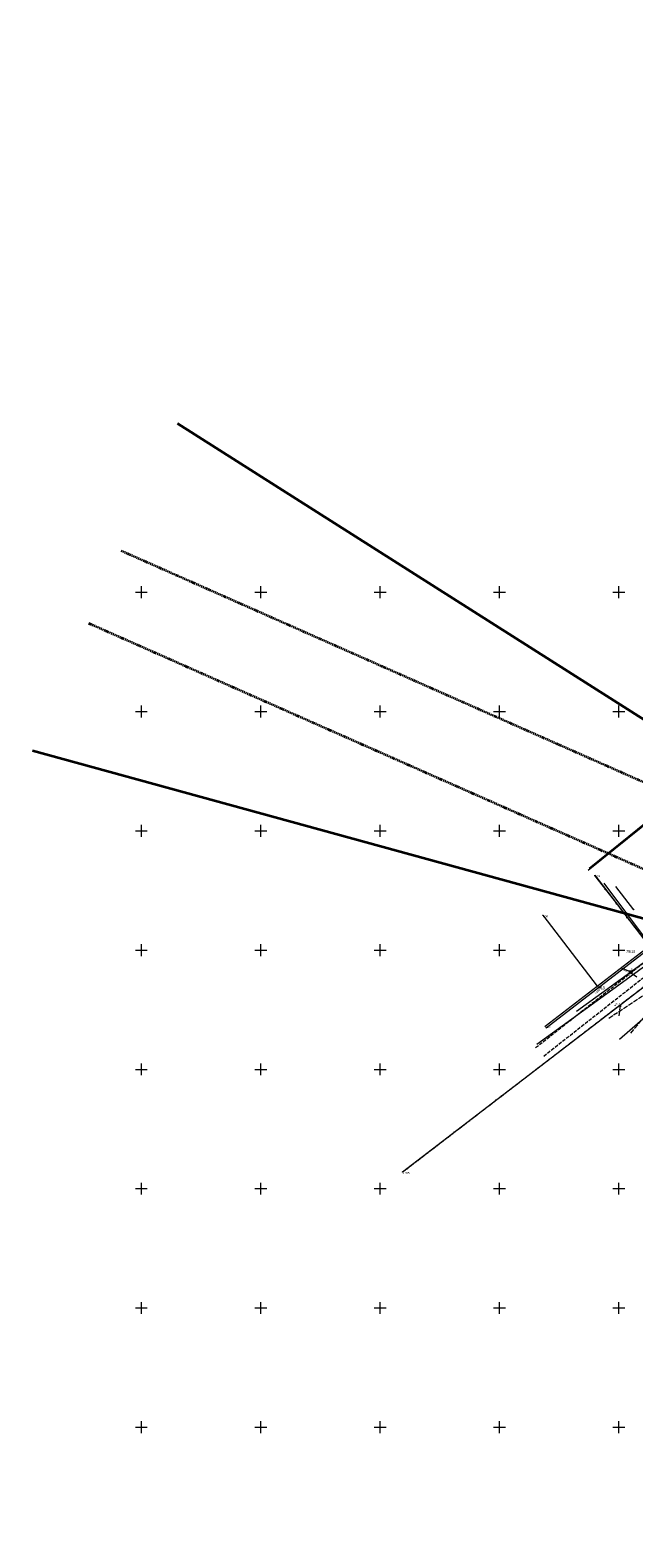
# Model space of a CAD drawing. Header units: metres. Extents: x -1013 to 1493497, y -5789518 to 1032.
# Tile 10 of 73: x -398 to -146, y -232 to 400. Entities that reach past the tile are written whole.
import ezdxf
from ezdxf.xclip import XClip

# ---------------------------------------------------------------- set-up
doc = ezdxf.new("R2010")
doc.units = ezdxf.units.M
doc.header["$MEASUREMENT"] = 0
doc.header["$XCLIPFRAME"] = 0
for name, pattern in [('2_KTJZ01', [2, 1.5, -0.5]), ('4_SUPE_P_01', [2.5, 2, -0.5]), ('4_SUPK_P_01', [2.5, 2, -0.5]), ('GUK', [2, 1.5, -0.5]), ('GUZ', [1, 0.5, -0.5]), ('Przerywana długa', [0.78, 0.5, -0.28])]:
    doc.linetypes.add(name, pattern=pattern)
doc.layers.add('700-L Mapa 1_100 dwg', color=7, linetype='Continuous')
doc.layers.add('711-L Wymiary opisy', color=7, linetype='Continuous')
for name, color, linetype, lineweight in [('703-L Płaszczyzny podejścia 2D3', 152, 'Continuous', 30), ('703-L Płaszczyzny podejścia 2D38', 171, 'Continuous', 35), ('711-L Wymiary opisy1', 7, 'Continuous', 13), ('ex_02_DXF_MZ_500_4_Dzialki7', 9, 'Continuous', 18), ('ex_02_DXF_MZ_500_4_EGBB_L_07', 9, 'Continuous', 18), ('ex_02_DXF_MZ_500_4_Kontury3', 9, 'Continuous', 18), ('ex_02_DXF_MZ_500_4_KTJZ_L_07', 9, 'Continuous', 18), ('ex_02_DXF_MZ_500_4_KTOK_L_47', 9, 'Continuous', 18), ('ex_02_DXF_MZ_500_4_Numery_dzialek7', 9, 'Continuous', 18), ('ex_02_DXF_MZ_500_4_Numery_punktow7', 9, 'Continuous', 18), ('ex_02_DXF_MZ_500_4_Podzial_sekcyjny_krzyze7', 9, 'Continuous', 18), ('ex_02_DXF_MZ_500_4_Punkty7', 9, 'Continuous', 18), ('ex_02_DXF_MZ_500_4_RTPW_T_07', 9, 'Continuous', 18), ('ex_02_DXF_MZ_500_4_RTPW_T_17', 9, 'Continuous', 18), ('ex_02_DXF_MZ_500_4_SUBK_L_034', 9, 'Continuous', 18), ('ex_02_DXF_MZ_500_4_SUPE_L_31', 9, 'Continuous', 18), ('ex_02_DXF_MZ_500_4_SUPK_D_L_434', 9, 'Continuous', 18), ('ex_02_DXF_MZ_500_4_SUPK_E_T_434', 9, 'Continuous', 18), ('ex_02_DXF_MZ_500_4_SUPK_L_034', 9, 'Continuous', 18), ('ex_02_DXF_MZ_500_4_SUPK_L_434', 9, 'Continuous', 18), ('ex_02_DXF_MZ_500_4_SUPP_L_21', 9, 'Continuous', 18), ('ex_02_DXF_MZ_500_4_SUPP_L_434', 9, 'Continuous', 18), ('ex_02_DXF_MZ_500_4_SUPS_T_434', 9, 'Continuous', 18), ('ex_02_DXF_MZ_500_4_SUPW_D_L_05', 9, 'Continuous', 18), ('ex_02_DXF_MZ_500_4_SUTK_T_034', 9, 'Continuous', 18), ('ex_02_DXF_MZ_500_4_SUUK_E_T_934', 9, 'Continuous', 18), ('ex_02_DXF_MZ_500_4_SUUK_T_234', 9, 'Continuous', 18), ('ex_02_DXF_MZ_500_4_Uzytki3', 9, 'Continuous', 18)]:
    doc.layers.add(name, color=color, linetype=linetype, lineweight=lineweight)
doc.styles.add('STYL_AUTOMATYCZNY_2', font='arial.ttf')
doc.styles.add('STYL_AUTOMATYCZNY_4', font='arial.ttf', dxfattribs={"width": 0.7})
doc.dimstyles.new('STYL_AUTOMATYCZNY__3', dxfattribs={"dimtxt": 0.25, "dimasz": 0.183575, "dimexe": 0.18, "dimexo": 0.04, "dimgap": 0, "dimtad": 1, "dimzin": 0, "dimdsep": 46, "dimtxsty": 'STYL_AUTOMATYCZNY_2', "dimblk": 'ARROWHEAD_8', "dimblk1": 'ARROWHEAD_8', "dimblk2": 'ARROWHEAD_8', "dimcen": 0.09, "dimclrd": 7, "dimclre": 7, "dimclrt": 7, "dimazin": 0, "dimtfac": 1, "dimtdec": 4, "dimtmove": 2, "dimatfit": 3, "dimfxl": 1, "dimtolj": 1, "dimtzin": 0, "dimarcsym": 0})

# ---------------------------------------------------------------- blocks, each defined once
blk = doc.blocks.new('*D60')
at = {"layer": '711-L Wymiary opisy1', "color": 7, "linetype": 'Continuous', "lineweight": 13}
for p, q in [((-23.98, -4.52), (-24.05, -4.4)), ((-23.98, -4.52), (-23.86, -4.45)), ((-23.69, -3.69), (-23.82, -3.74)), ((-23.69, -3.69), (-23.64, -3.82))]:
    blk.add_line(p, q, dxfattribs=at)
blk.add_arc((-18.29, -6.08), 5.91, 156.10081, 164.63157, dxfattribs=at)
at = {"layer": '711-L Wymiary opisy1', "color": 7, "lineweight": 13, "insert": (-25.57, -3.53), "char_height": 0.25, "attachment_point": 7, "rotation": 336.10081, "style": 'STYL_AUTOMATYCZNY_2'}
blk.add_mtext('\\A1;{\\pql;\\fArial|b0|i0|c238|p0;\\W1.000000;8,53°/15%}', dxfattribs=at)
blk = doc.blocks.new('ARROWHEAD_8')
at = {"color": 0, "linetype": 'Continuous', "lineweight": 0}
blk.add_line((0, 0), (-1, 0), dxfattribs=at)
at = {"color": 0, "linetype": 'Continuous', "lineweight": 0, "flags": 128}
blk.add_lwpolyline([(-0.525, 0.525), (0, 0), (-0.525, -0.525)], dxfattribs=at)
blk = doc.blocks.new('*D62')
at = {"layer": '711-L Wymiary opisy1', "color": 7, "linetype": 'Continuous', "lineweight": 13}
for p, q in [((-10.09, 26.71), (-10.14, 26.84)), ((-10.09, 26.71), (-9.96, 26.76)), ((-9.68, 27.47), (-9.82, 27.44)), ((-9.68, 27.47), (-9.65, 27.33))]:
    blk.add_line(p, q, dxfattribs=at)
blk.add_arc((-4.8, 24.36), 5.79, 147.57004, 156.10081, dxfattribs=at)
at = {"layer": '711-L Wymiary opisy1', "color": 7, "lineweight": 13, "insert": (-11.67, 27.59), "char_height": 0.25, "attachment_point": 7, "rotation": 336.10081, "style": 'STYL_AUTOMATYCZNY_2'}
blk.add_mtext('\\A1;{\\pql;\\fArial|b0|i0|c238|p0;\\W1.000000;8,53°/15%}', dxfattribs=at)
blk = doc.blocks.new('Rysunek_1_4', base_point=(-51.91, -72.41))
at = {"layer": 'ex_02_DXF_MZ_500_4_Dzialki7', "color": 9, "linetype": 'Continuous', "lineweight": 18}
for p, q in [((-242.47, -78.34), (-67.26, 56.36)), ((-161.97, 45.98), (-139.12, 16.26)), ((-183.76, 29.23), (-160.91, -0.5)), ((-160.91, -0.5), (-139.12, 16.26)), ((-182.72, -17.27), (-160.91, -0.5))]:
    blk.add_line(p, q, dxfattribs=at)
at = {"layer": 'ex_02_DXF_MZ_500_4_EGBB_L_07', "color": 9, "linetype": 'Continuous', "lineweight": 18}
for p, q in [((-153.31, 41.25), (-145.82, 31.51)), ((-145.82, 31.51), (-145.41, 31.82))]:
    blk.add_line(p, q, dxfattribs=at)
at = {"layer": 'ex_02_DXF_MZ_500_4_Kontury3', "color": 9, "linetype": 'GUK', "lineweight": 18}
for p, q in [((-242.47, -78.34), (-67.26, 56.36)), ((-161.97, 45.98), (-139.12, 16.26))]:
    blk.add_line(p, q, dxfattribs=at)
at = {"layer": 'ex_02_DXF_MZ_500_4_KTJZ_L_07', "color": 9, "linetype": '2_KTJZ01', "lineweight": 18}
for p, q in [((-186.75, -26.21), (-136.62, 13.23)), ((-133.46, 9.41), (-183.63, -30.1))]:
    blk.add_line(p, q, dxfattribs=at)
at = {"layer": 'ex_02_DXF_MZ_500_4_KTOK_L_47', "color": 9, "linetype": 'Continuous', "lineweight": 18}
for p, q in [((-162.11, 45.94), (-157.51, 40.02)), ((-157.51, 40.02), (-152.94, 34.14)), ((-152.94, 34.14), (-148.38, 28.26)), ((-148.38, 28.26), (-143.81, 22.38))]:
    blk.add_line(p, q, dxfattribs=at)
for centre in [(-157.51, 40.02), (-152.94, 34.14), (-148.38, 28.26)]:
    blk.add_circle(centre, 0.17, dxfattribs=at)
at = {"layer": 'ex_02_DXF_MZ_500_4_Podzial_sekcyjny_krzyze7', "color": 9, "linetype": 'Continuous', "lineweight": 18}
for p, q in [((-354.41, 164.67), (-349.41, 164.67)), ((-351.91, 162.17), (-351.91, 167.17)), ((-304.41, 164.67), (-299.41, 164.67)), ((-301.91, 162.17), (-301.91, 167.17)), ((-254.41, 164.67), (-249.41, 164.67)), ((-251.91, 162.17), (-251.91, 167.17)), ((-204.41, 164.67), (-199.41, 164.67)), ((-201.91, 162.17), (-201.91, 167.17)), ((-154.41, 164.67), (-149.41, 164.67)), ((-151.91, 162.17), (-151.91, 167.17)), ((-354.41, 114.67), (-349.41, 114.67)), ((-351.91, 112.17), (-351.91, 117.17)), ((-304.41, 114.67), (-299.41, 114.67)), ((-301.91, 112.17), (-301.91, 117.17)), ((-254.41, 114.67), (-249.41, 114.67)), ((-251.91, 112.17), (-251.91, 117.17)), ((-204.41, 114.67), (-199.41, 114.67)), ((-201.91, 112.17), (-201.91, 117.17)), ((-154.41, 114.67), (-149.41, 114.67)), ((-151.91, 112.17), (-151.91, 117.17)), ((-354.41, 64.67), (-349.41, 64.67)), ((-351.91, 62.17), (-351.91, 67.17)), ((-304.41, 64.67), (-299.41, 64.67)), ((-301.91, 62.17), (-301.91, 67.17)), ((-254.41, 64.67), (-249.41, 64.67)), ((-251.91, 62.17), (-251.91, 67.17)), ((-204.41, 64.67), (-199.41, 64.67)), ((-201.91, 62.17), (-201.91, 67.17)), ((-154.41, 64.67), (-149.41, 64.67)), ((-151.91, 62.17), (-151.91, 67.17)), ((-354.41, 14.67), (-349.41, 14.67)), ((-351.91, 12.17), (-351.91, 17.17)), ((-304.41, 14.67), (-299.41, 14.67)), ((-301.91, 12.17), (-301.91, 17.17)), ((-254.41, 14.67), (-249.41, 14.67)), ((-251.91, 12.17), (-251.91, 17.17)), ((-204.41, 14.67), (-199.41, 14.67)), ((-201.91, 12.17), (-201.91, 17.17)), ((-154.41, 14.67), (-149.41, 14.67)), ((-151.91, 12.17), (-151.91, 17.17)), ((-354.41, -35.33), (-349.41, -35.33)), ((-351.91, -37.83), (-351.91, -32.83)), ((-304.41, -35.33), (-299.41, -35.33)), ((-301.91, -37.83), (-301.91, -32.83)), ((-254.41, -35.33), (-249.41, -35.33)), ((-251.91, -37.83), (-251.91, -32.83)), ((-204.41, -35.33), (-199.41, -35.33)), ((-201.91, -37.83), (-201.91, -32.83)), ((-154.41, -35.33), (-149.41, -35.33)), ((-151.91, -37.83), (-151.91, -32.83)), ((-354.41, -85.33), (-349.41, -85.33)), ((-351.91, -87.83), (-351.91, -82.83)), ((-304.41, -85.33), (-299.41, -85.33)), ((-301.91, -87.83), (-301.91, -82.83)), ((-254.41, -85.33), (-249.41, -85.33)), ((-251.91, -87.83), (-251.91, -82.83)), ((-204.41, -85.33), (-199.41, -85.33)), ((-201.91, -87.83), (-201.91, -82.83)), ((-154.41, -85.33), (-149.41, -85.33)), ((-151.91, -87.83), (-151.91, -82.83)), ((-354.41, -135.33), (-349.41, -135.33)), ((-351.91, -137.83), (-351.91, -132.83)), ((-304.41, -135.33), (-299.41, -135.33)), ((-301.91, -137.83), (-301.91, -132.83)), ((-254.41, -135.33), (-249.41, -135.33)), ((-251.91, -137.83), (-251.91, -132.83)), ((-204.41, -135.33), (-199.41, -135.33)), ((-201.91, -137.83), (-201.91, -132.83)), ((-154.41, -135.33), (-149.41, -135.33)), ((-151.91, -137.83), (-151.91, -132.83)), ((-351.91, -187.83), (-351.91, -182.83)), ((-301.91, -187.83), (-301.91, -182.83)), ((-251.91, -187.83), (-251.91, -182.83)), ((-201.91, -187.83), (-201.91, -182.83)), ((-151.91, -187.83), (-151.91, -182.83)), ((-354.41, -185.33), (-349.41, -185.33)), ((-304.41, -185.33), (-299.41, -185.33)), ((-254.41, -185.33), (-249.41, -185.33)), ((-204.41, -185.33), (-199.41, -185.33)), ((-154.41, -185.33), (-149.41, -185.33))]:
    blk.add_line(p, q, dxfattribs=at)
at = {"layer": 'ex_02_DXF_MZ_500_4_Punkty7', "color": 9, "linetype": 'Continuous', "lineweight": 18}
for centre in [(-161.97, 45.98), (-183.76, 29.23), (-160.91, -0.5), (-182.72, -17.27), (-242.47, -78.34)]:
    blk.add_circle(centre, 0.045, dxfattribs=at)
at = {"layer": 'ex_02_DXF_MZ_500_4_RTPW_T_17', "color": 9, "linetype": 'Continuous', "lineweight": 18}
blk.add_circle((-153.45, -8.53), 0.045, dxfattribs=at)
at = {"layer": 'ex_02_DXF_MZ_500_4_SUBK_L_034', "color": 9, "linetype": 'Continuous', "lineweight": 18}
blk.add_circle((-146.87, 5.55), 0.6, dxfattribs=at)
at = {"layer": 'ex_02_DXF_MZ_500_4_SUPE_L_31', "color": 9, "linetype": 'Continuous', "lineweight": 18}
for p, q in [((-158.22, 42.63), (-139.14, 17.31)), ((-182.31, -17.88), (-138.64, 15.75))]:
    blk.add_line(p, q, dxfattribs=at)
at = {"layer": 'ex_02_DXF_MZ_500_4_SUPK_D_L_434', "color": 9, "linetype": 'Continuous', "lineweight": 18}
blk.add_line((-136.49, -9.63), (-151.6, -22.86), dxfattribs=at)
at = {"layer": 'ex_02_DXF_MZ_500_4_SUPK_L_034', "color": 9, "linetype": 'Continuous', "lineweight": 18}
for p, q in [((-124.39, 80.58), (-164.68, 48.04)), ((-164.38, 48.93), (-125.3, 80.59))]:
    blk.add_line(p, q, dxfattribs=at)
at = {"layer": 'ex_02_DXF_MZ_500_4_SUPK_L_434', "color": 9, "linetype": 'Continuous', "lineweight": 18}
for p, q in [((-146.87, 5.55), (-123.64, 22.56)), ((-146.87, 5.55), (-150.93, 7.11)), ((-169.58, -10.93), (-146.87, 5.55))]:
    blk.add_line(p, q, dxfattribs=at)
at = {"layer": 'ex_02_DXF_MZ_500_4_SUPP_L_21', "color": 9, "linetype": '4_SUPE_P_01', "lineweight": 18}
blk.add_line((-156.15, -13.91), (-129.17, 3.83), dxfattribs=at)
at = {"layer": 'ex_02_DXF_MZ_500_4_SUPP_L_434', "color": 9, "linetype": '4_SUPK_P_01', "lineweight": 18}
for p, q in [((-151.74, -12.94), (-151.17, -8.59)), ((-146.89, -20.1), (-137.13, -8.44))]:
    blk.add_line(p, q, dxfattribs=at)
at = {"layer": 'ex_02_DXF_MZ_500_4_SUPS_T_434', "color": 9, "linetype": 'Continuous', "lineweight": 18}
for start, end in [(149.40637, 210.48089), (30.0857, 90.18047), (269.33329, 330.34124)]:
    blk.add_arc((-151.17, -8.59), 0.25, start, end, dxfattribs=at)
at = {"layer": 'ex_02_DXF_MZ_500_4_SUPW_D_L_05', "color": 9, "linetype": 'Continuous', "lineweight": 18}
for p, q in [((-124.92, 19.77), (-150.33, 1.01)), ((-150.33, 1.01), (-186.2, -24.97))]:
    blk.add_line(p, q, dxfattribs=at)
at = {"layer": 'ex_02_DXF_MZ_500_4_SUTK_T_034', "color": 9, "linetype": 'Continuous', "lineweight": 18}
blk.add_line((-146.94, 5.24), (-144.33, 3.41), dxfattribs=at)
at = {"layer": 'ex_02_DXF_MZ_500_4_SUUK_T_234', "color": 9, "linetype": 'Continuous', "lineweight": 18}
blk.add_circle((-146.94, 5.24), 0.25, dxfattribs=at)
at = {"layer": 'ex_02_DXF_MZ_500_4_Uzytki3', "color": 9, "linetype": 'GUZ', "lineweight": 18}
for p, q in [((-242.47, -78.34), (-67.26, 56.36)), ((-161.97, 45.98), (-139.12, 16.26))]:
    blk.add_line(p, q, dxfattribs=at)
at = {"layer": 'ex_02_DXF_MZ_500_4_Numery_dzialek7', "color": 9, "linetype": 'Continuous', "lineweight": 18, "char_height": 1.26, "attachment_point": 1, "style": 'STYL_AUTOMATYCZNY_4'}
for s, insert in [('\\A1;{\\pql;\\fArial|b0|i0|c238|p0;\\W0.700000;79/18}', (-148.85, 14.64)), ('\\A1;{\\pql;\\fArial|b0|i0|c238|p0;\\W0.700000;79/19}', (-161.59, -0.6))]:
    blk.add_mtext(s, dxfattribs=dict(at, insert=insert))
at = {"layer": 'ex_02_DXF_MZ_500_4_Numery_punktow7', "color": 9, "linetype": 'Continuous', "lineweight": 18, "char_height": 0.9, "attachment_point": 1, "style": 'STYL_AUTOMATYCZNY_4'}
for s, insert in [('\\A1;{\\pql;\\fArial|b0|i0|c238|p0;\\W0.700000;6-29}', (-161.94, 45.98)), ('\\A1;{\\pql;\\fArial|b0|i0|c238|p0;\\W0.700000;6-30}', (-183.73, 29.23)), ('\\A1;{\\pql;\\fArial|b0|i0|c238|p0;\\W0.700000;6-41}', (-160.88, -0.5)), ('\\A1;{\\pql;\\fArial|b0|i0|c238|p0;\\W0.700000;6-42}', (-182.69, -17.27)), ('\\A1;{\\pql;\\fArial|b0|i0|c238|p0;\\W0.700000;6-375}', (-242.44, -78.34))]:
    blk.add_mtext(s, dxfattribs=dict(at, insert=insert))
at = {"layer": 'ex_02_DXF_MZ_500_4_RTPW_T_07', "color": 9, "linetype": 'Continuous', "lineweight": 18, "insert": (-148.93, 4.37), "char_height": 0.75, "attachment_point": 1, "rotation": 0.40305, "style": 'STYL_AUTOMATYCZNY_4'}
blk.add_mtext('\\A1;{\\pql;\\fArial|b0|i0|c238|p0;\\W0.700000;84.5}', dxfattribs=at)
at = {"layer": 'ex_02_DXF_MZ_500_4_RTPW_T_07', "color": 9, "linetype": 'Continuous', "lineweight": 18, "insert": (-153.22, -8.32), "char_height": 0.75, "attachment_point": 7, "style": 'STYL_AUTOMATYCZNY_4'}
blk.add_mtext('\\A1;{\\pql;\\fArial|b0|i0|c238|p0;\\W0.700000;84.6}', dxfattribs=at)
at = {"layer": 'ex_02_DXF_MZ_500_4_SUPK_E_T_434', "color": 9, "linetype": 'Continuous', "lineweight": 18, "char_height": 0.75, "attachment_point": 7, "style": 'STYL_AUTOMATYCZNY_4'}
for s, insert, rotation in [('\\A1;{\\pql;\\fArial|b0|i0|c238|p0;\\W0.700000;ks160}', (-150.19, 6.14), 339.22775), ('\\A1;{\\pql;\\fArial|b0|i0|c238|p0;\\W0.700000;ks200}', (-161.61, -3.73), 35.53768)]:
    blk.add_mtext(s, dxfattribs=dict(at, insert=insert, rotation=rotation))
at = {"layer": 'ex_02_DXF_MZ_500_4_SUUK_E_T_934', "color": 9, "linetype": 'Continuous', "lineweight": 18, "insert": (-146.59, 6.34), "char_height": 0.75, "attachment_point": 7, "style": 'STYL_AUTOMATYCZNY_4'}
blk.add_mtext('\\A1;{\\pql;\\fArial|b0|i0|c238|p0;\\W0.700000;k}', dxfattribs=at)

msp = doc.modelspace()

# ---------------------------------------------------------------- linework, layer by layer
at = {"layer": '703-L Płaszczyzny podejścia 2D3', "color": 152, "linetype": 'Continuous', "lineweight": 30}
msp.add_circle((8.2273, 10.355), 1021.6593, dxfattribs=at)
at = {"layer": '703-L Płaszczyzny podejścia 2D38', "color": 171, "linetype": 'Continuous', "lineweight": 35}
for p, q in [((-4.7955, 24.3632), (-336.8033, 235.3053)), ((-18.2863, -6.0816), (-397.5726, 98.1664))]:
    msp.add_line(p, q, dxfattribs=at)
at = {"layer": '703-L Płaszczyzny podejścia 2D38', "color": 171, "linetype": 'Przerywana długa', "lineweight": 35}
for p, q in [((-4.7955, 24.3632), (-360.4425, 181.9583)), ((-18.2863, -6.0816), (-373.9333, 151.5134))]:
    msp.add_line(p, q, dxfattribs=at)

# ---------------------------------------------------------------- block references
at = {"layer": '700-L Mapa 1_100 dwg', "color": 52, "linetype": 'Continuous', "lineweight": 25}
ref = msp.add_blockref('Rysunek_1_4', (-51.9097, -72.4133), dxfattribs=at)
XClip(ref).set_block_clipping_path([(-454.4097296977, -337.82710067), (350.5902703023, 193.0005136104)])

# ---------------------------------------------------------------- dimensions: what is measured, and where the dimension line sits
at = {"layer": '711-L Wymiary opisy', "color": 7, "linetype": 'Continuous', "lineweight": 13}
for base, center, p1, p2, picture, middle in [((-9.8993, 27.0958), (-4.7955, 24.3632), (-360.4425, 181.9583), (-56.0049, 56.8993), '*D62', (-10.8957, 27.3794)), ((-23.8512, -4.0963), (-18.2863, -6.0816), (-397.5726, 98.1664), (-373.9333, 151.5134), '*D60', (-24.7964, -3.7394))]:
    dim = msp.add_angular_dim_3p(base=base, center=center, p1=p1, p2=p2, text='8,53°/15%', dimstyle='STYL_AUTOMATYCZNY__3', dxfattribs=at)
    dim.commit()
    dim.dimension.update_dxf_attribs({"geometry": picture, "text_midpoint": middle, "dimtype": 165, "text_rotation": 336.1008094})

doc.saveas('drawing.dxf')
